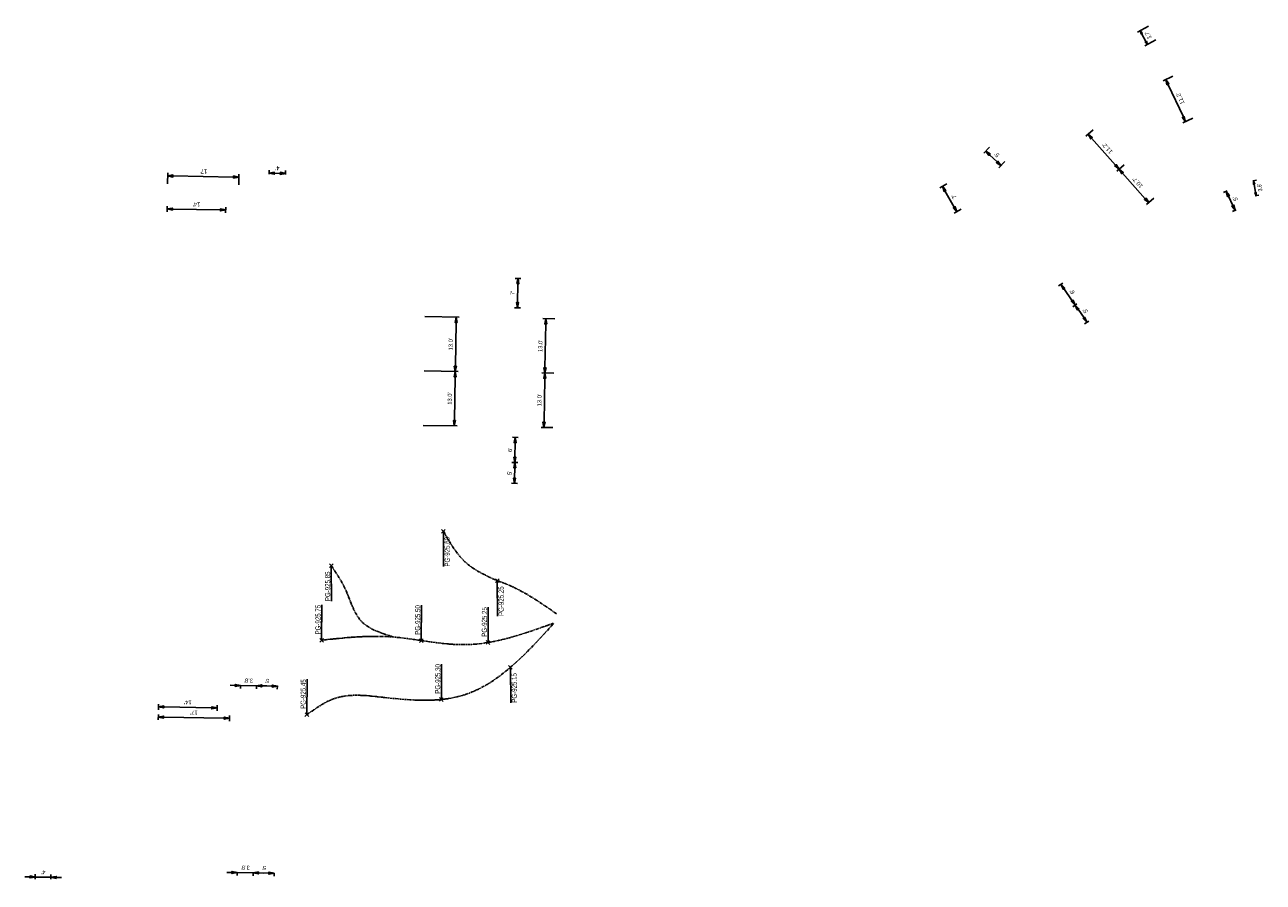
# Model space of a CAD drawing. Header units: feet. Extents: x 1495551 to 1495899, y 337050 to 337466.
# Tile 3 of 3: x 1495603 to 1495899, y 337261 to 337466. Entities that reach past the tile are written whole.
import ezdxf

# ---------------------------------------------------------------- set-up
doc = ezdxf.new("R2010")
doc.units = ezdxf.units.FT
doc.header["$MEASUREMENT"] = 0
doc.linetypes.add('stream', pattern=[1.4, 0.7, -0.1, 0.1, -0.1, 0.1, -0.1, 0.1, -0.1])
doc.layers.add('DR_P_Ditch', color=133, linetype='stream')
doc.layers.add('PV_P_Text', color=8, linetype='Continuous')
doc.styles.add('Slanted-Normal', font='font31.shx', dxfattribs={"height": 0.1})
doc.styles.get("Standard").update_dxf_attribs({"font": 'font31.shx'})
doc.dimstyles.new('Dec-0  Slanted', dxfattribs={"dimtxt": 0.1, "dimasz": 0.14, "dimexe": 0.07, "dimexo": 0.07, "dimgap": 0.07, "dimtad": 1, "dimdec": 0, "dimzin": 3, "dimdsep": 46, "dimtxsty": 'Slanted-Normal', "dimblk": 'Dim1', "dimcen": 0, "dimclrd": 256, "dimclre": 256, "dimclrt": 7, "dimaunit": 1, "dimadec": 5, "dimazin": 3, "dimtfac": 1, "dimtdec": 0, "dimtmove": 1, "dimatfit": 0, "dimldrblk": 'Dim1', "dimfxl": 1, "dimtolj": 1, "dimtzin": 0, "dimlwd": -1, "dimlwe": -1, "dimarcsym": 0})

# ---------------------------------------------------------------- blocks, each defined once
blk = doc.blocks.new('Dim1')
h = blk.add_hatch(color=4)
h.dxf.hatch_style = 1
h.paths.add_polyline_path([(0, 0), (-1, -0.2), (-1, 0.2)])
at = {"color": 4}
blk.add_lwpolyline([(0, 0), (-1, -0.2), (-1, 0.2), (0, 0)], dxfattribs=at)
blk = doc.blocks.new('*D1135')
at = {"layer": 'Defpoints', "color": 0, "transparency": 16777216}
for p in [(1495605.08, 337260.65), (1495605.1, 337261.83), (1495608.84, 337260.59)]:
    blk.add_point(p, dxfattribs=at)
at = {"layer": 'PV_P_Text', "linetype": 'Continuous', "transparency": 16777216}
for p, q in [((1495605.09, 337261.35), (1495605.11, 337262.53)), ((1495608.85, 337261.29), (1495608.87, 337262.46)), ((1495603.85, 337261.85), (1495602.6, 337261.87)), ((1495608.86, 337261.76), (1495605.1, 337261.83)), ((1495610.11, 337261.74), (1495611.36, 337261.72))]:
    blk.add_line(p, q, dxfattribs=at)
at = {"layer": 'PV_P_Text', "transparency": 16777216, "xscale": 1.25, "yscale": 1.25, "zscale": 1.25}
for p, rotation in [((1495605.1, 337261.83), 359.0089453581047), ((1495608.86, 337261.76), 179.0089453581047)]:
    blk.add_blockref('Dim1', p, dxfattribs=dict(at, rotation=rotation))
at = {"layer": 'PV_P_Text', "color": 1, "transparency": 16777216, "insert": (1495607, 337262.99), "char_height": 1, "attachment_point": 5, "rotation": 179.0089, "style": 'Slanted-Normal'}
blk.add_mtext("\\A1;4'", dxfattribs=at)
blk = doc.blocks.new('*D1147')
at = {"layer": 'Defpoints', "color": 0, "transparency": 16777216}
for p in [(1495657.24, 337263.58), (1495662.22, 337262.74), (1495662.24, 337263.49)]:
    blk.add_point(p, dxfattribs=at)
at = {"layer": 'PV_P_Text', "linetype": 'Continuous', "transparency": 16777216}
for p, q in [((1495657.22, 337262.88), (1495657.21, 337262.13)), ((1495658.47, 337262.81), (1495660.97, 337262.76)), ((1495662.22, 337262.79), (1495662.21, 337262.04))]:
    blk.add_line(p, q, dxfattribs=at)
at = {"layer": 'PV_P_Text', "transparency": 16777216, "xscale": 1.25, "yscale": 1.25, "zscale": 1.25}
for p, rotation in [((1495657.22, 337262.83), 179.0089453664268), ((1495662.22, 337262.74), 359.0089453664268)]:
    blk.add_blockref('Dim1', p, dxfattribs=dict(at, rotation=rotation))
at = {"layer": 'PV_P_Text', "color": 1, "transparency": 16777216, "insert": (1495659.74, 337263.99), "char_height": 1, "attachment_point": 5, "rotation": 179.0089, "style": 'Slanted-Normal'}
blk.add_mtext("\\A1;5'", dxfattribs=at)
blk = doc.blocks.new('*D1148')
at = {"layer": 'Defpoints', "color": 0, "transparency": 16777216}
for p in [(1495653.39, 337263.64, 925.43), (1495657.22, 337262.83), (1495657.24, 337263.58)]:
    blk.add_point(p, dxfattribs=at)
at = {"layer": 'PV_P_Text', "linetype": 'Continuous', "transparency": 16777216}
for p, q in [((1495652.13, 337262.92), (1495650.88, 337262.94)), ((1495653.38, 337262.94), (1495653.36, 337262.2)), ((1495653.38, 337262.9), (1495657.22, 337262.83)), ((1495657.22, 337262.88), (1495657.21, 337262.13)), ((1495658.47, 337262.81), (1495659.72, 337262.79))]:
    blk.add_line(p, q, dxfattribs=at)
at = {"layer": 'PV_P_Text', "transparency": 16777216, "xscale": 1.25, "yscale": 1.25, "zscale": 1.25}
for p, rotation in [((1495653.38, 337262.9), 359.0120849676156), ((1495657.22, 337262.83), 179.0120849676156)]:
    blk.add_blockref('Dim1', p, dxfattribs=dict(at, rotation=rotation))
at = {"layer": 'PV_P_Text', "color": 1, "transparency": 16777216, "insert": (1495655.32, 337264.06), "char_height": 1, "attachment_point": 5, "rotation": 179.0121, "style": 'Slanted-Normal'}
blk.add_mtext("\\A1;3.8'", dxfattribs=at)
blk = doc.blocks.new('*D1149')
at = {"layer": 'Defpoints', "color": 0, "transparency": 16777216}
for p in [(1495634.56, 337301.42), (1495651.56, 337301.13), (1495651.53, 337299.79)]:
    blk.add_point(p, dxfattribs=at)
at = {"layer": 'PV_P_Text', "linetype": 'Continuous', "transparency": 16777216}
for p, q in [((1495634.55, 337300.72), (1495634.52, 337299.39)), ((1495635.78, 337300.06), (1495650.28, 337299.81)), ((1495651.54, 337300.43), (1495651.52, 337299.09))]:
    blk.add_line(p, q, dxfattribs=at)
at = {"layer": 'PV_P_Text', "transparency": 16777216, "xscale": 1.25, "yscale": 1.25, "zscale": 1.25}
for p, rotation in [((1495634.53, 337300.09), 179.008945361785), ((1495651.53, 337299.79), 359.008945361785)]:
    blk.add_blockref('Dim1', p, dxfattribs=dict(at, rotation=rotation))
at = {"layer": 'PV_P_Text', "color": 1, "transparency": 16777216, "insert": (1495643.05, 337301.14), "char_height": 1, "attachment_point": 5, "rotation": 179.0089, "style": 'Slanted-Normal'}
blk.add_mtext("\\A1;17'", dxfattribs=at)
blk = doc.blocks.new('*D1150')
at = {"layer": 'Defpoints', "color": 0, "transparency": 16777216}
for p in [(1495634.6, 337303.85), (1495648.57, 337302.27), (1495648.6, 337303.61)]:
    blk.add_point(p, dxfattribs=at)
at = {"layer": 'PV_P_Text', "linetype": 'Continuous', "transparency": 16777216}
for p, q in [((1495634.59, 337303.15), (1495634.56, 337301.82)), ((1495635.83, 337302.49), (1495647.32, 337302.3)), ((1495648.59, 337302.91), (1495648.56, 337301.57))]:
    blk.add_line(p, q, dxfattribs=at)
at = {"layer": 'PV_P_Text', "transparency": 16777216, "xscale": 1.25, "yscale": 1.25, "zscale": 1.25}
for p, rotation in [((1495634.58, 337302.52), 179.0089453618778), ((1495648.57, 337302.27), 359.0089453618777)]:
    blk.add_blockref('Dim1', p, dxfattribs=dict(at, rotation=rotation))
at = {"layer": 'PV_P_Text', "color": 1, "transparency": 16777216, "insert": (1495641.6, 337303.6), "char_height": 1, "attachment_point": 5, "rotation": 179.0089, "style": 'Slanted-Normal'}
blk.add_mtext("\\A1;14'", dxfattribs=at)
blk = doc.blocks.new('*D1151')
at = {"layer": 'Defpoints', "color": 0, "transparency": 16777216}
for p in [(1495658.01, 337308.31), (1495663, 337307.47), (1495663.01, 337308.22)]:
    blk.add_point(p, dxfattribs=at)
at = {"layer": 'PV_P_Text', "linetype": 'Continuous', "transparency": 16777216}
for p, q in [((1495658, 337307.61), (1495657.99, 337306.86)), ((1495659.25, 337307.54), (1495661.75, 337307.49)), ((1495663, 337307.52), (1495662.98, 337306.77))]:
    blk.add_line(p, q, dxfattribs=at)
at = {"layer": 'PV_P_Text', "transparency": 16777216, "xscale": 1.25, "yscale": 1.25, "zscale": 1.25}
for p, rotation in [((1495658, 337307.56), 179.0089453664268), ((1495663, 337307.47), 359.0089453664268)]:
    blk.add_blockref('Dim1', p, dxfattribs=dict(at, rotation=rotation))
at = {"layer": 'PV_P_Text', "color": 1, "transparency": 16777216, "insert": (1495660.52, 337308.72), "char_height": 1, "attachment_point": 5, "rotation": 179.0089, "style": 'Slanted-Normal'}
blk.add_mtext("\\A1;5'", dxfattribs=at)
blk = doc.blocks.new('*D1152')
at = {"layer": 'Defpoints', "color": 0, "transparency": 16777216}
for p in [(1495654.18, 337308.37), (1495658, 337307.56), (1495658.01, 337308.31)]:
    blk.add_point(p, dxfattribs=at)
at = {"layer": 'PV_P_Text', "linetype": 'Continuous', "transparency": 16777216}
for p, q in [((1495652.92, 337307.65), (1495651.67, 337307.67)), ((1495654.17, 337307.67), (1495654.16, 337306.92)), ((1495654.17, 337307.62), (1495658, 337307.56)), ((1495658, 337307.61), (1495657.99, 337306.86)), ((1495659.25, 337307.54), (1495660.5, 337307.52))]:
    blk.add_line(p, q, dxfattribs=at)
at = {"layer": 'PV_P_Text', "transparency": 16777216, "xscale": 1.25, "yscale": 1.25, "zscale": 1.25}
for p, rotation in [((1495654.17, 337307.62), 359.0121000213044), ((1495658, 337307.56), 179.0121000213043)]:
    blk.add_blockref('Dim1', p, dxfattribs=dict(at, rotation=rotation))
at = {"layer": 'PV_P_Text', "color": 1, "transparency": 16777216, "insert": (1495656.09, 337308.79), "char_height": 1, "attachment_point": 5, "rotation": 179.0121, "style": 'Slanted-Normal'}
blk.add_mtext("\\A1;3.8'", dxfattribs=at)
blk = doc.blocks.new('*D1153')
at = {"layer": 'Defpoints', "color": 0, "transparency": 16777216}
for p in [(1495653.77, 337429.18), (1495636.73, 337426.9), (1495653.73, 337426.61)]:
    blk.add_point(p, dxfattribs=at)
at = {"layer": 'PV_P_Text', "linetype": 'Continuous', "transparency": 16777216}
for p, q in [((1495636.74, 337427.6), (1495636.78, 337430.17)), ((1495638.02, 337429.45), (1495652.52, 337429.2)), ((1495653.74, 337427.31), (1495653.78, 337429.88))]:
    blk.add_line(p, q, dxfattribs=at)
at = {"layer": 'PV_P_Text', "transparency": 16777216, "xscale": 1.25, "yscale": 1.25, "zscale": 1.25}
for p, rotation in [((1495636.77, 337429.47), 179.008945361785), ((1495653.77, 337429.18), 359.008945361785)]:
    blk.add_blockref('Dim1', p, dxfattribs=dict(at, rotation=rotation))
at = {"layer": 'PV_P_Text', "color": 1, "transparency": 16777216, "insert": (1495645.29, 337430.53), "char_height": 1, "attachment_point": 5, "rotation": 179.0089, "style": 'Slanted-Normal'}
blk.add_mtext("\\A1;17'", dxfattribs=at)
blk = doc.blocks.new('*D1154')
at = {"layer": 'Defpoints', "color": 0, "transparency": 16777216}
for p in [(1495636.66, 337422.9), (1495650.66, 337422.66), (1495650.63, 337421.32)]:
    blk.add_point(p, dxfattribs=at)
at = {"layer": 'PV_P_Text', "linetype": 'Continuous', "transparency": 16777216}
for p, q in [((1495636.65, 337422.2), (1495636.62, 337420.86)), ((1495637.89, 337421.54), (1495649.38, 337421.34)), ((1495650.64, 337421.96), (1495650.62, 337420.62))]:
    blk.add_line(p, q, dxfattribs=at)
at = {"layer": 'PV_P_Text', "transparency": 16777216, "xscale": 1.25, "yscale": 1.25, "zscale": 1.25}
for p, rotation in [((1495636.64, 337421.56), 179.0089453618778), ((1495650.63, 337421.32), 359.0089453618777)]:
    blk.add_blockref('Dim1', p, dxfattribs=dict(at, rotation=rotation))
at = {"layer": 'PV_P_Text', "color": 1, "transparency": 16777216, "insert": (1495643.66, 337422.64), "char_height": 1, "attachment_point": 5, "rotation": 179.0089, "style": 'Slanted-Normal'}
blk.add_mtext("\\A1;14'", dxfattribs=at)
blk = doc.blocks.new('*D1155')
at = {"layer": 'Defpoints', "color": 0, "transparency": 16777216}
for p in [(1495660.99, 337429.19), (1495664.93, 337429.13), (1495664.95, 337430.06)]:
    blk.add_point(p, dxfattribs=at)
at = {"layer": 'PV_P_Text', "linetype": 'Continuous', "transparency": 16777216}
for p, q in [((1495661, 337429.89), (1495661.01, 337430.83)), ((1495662.25, 337430.11), (1495663.7, 337430.08)), ((1495664.95, 337429.83), (1495664.96, 337430.76))]:
    blk.add_line(p, q, dxfattribs=at)
at = {"layer": 'PV_P_Text', "transparency": 16777216, "xscale": 1.25, "yscale": 1.25, "zscale": 1.25}
for p, rotation in [((1495661, 337430.13), 179.0089453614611), ((1495664.95, 337430.06), 359.0089453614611)]:
    blk.add_blockref('Dim1', p, dxfattribs=dict(at, rotation=rotation))
at = {"layer": 'PV_P_Text', "color": 1, "transparency": 16777216, "insert": (1495663, 337431.3), "char_height": 1, "attachment_point": 5, "rotation": 179.0089, "style": 'Slanted-Normal'}
blk.add_mtext("\\A1;4'", dxfattribs=at)
blk = doc.blocks.new('*D1156')
at = {"layer": 'Defpoints', "color": 0, "transparency": 16777216}
for p in [(1495718.37, 337360.98), (1495718.28, 337355.98), (1495719.67, 337355.95)]:
    blk.add_point(p, dxfattribs=at)
at = {"layer": 'PV_P_Text', "linetype": 'Continuous', "transparency": 16777216}
for p, q in [((1495719.07, 337360.97), (1495720.46, 337360.94)), ((1495719.73, 337359.7), (1495719.69, 337357.2)), ((1495718.98, 337355.97), (1495720.37, 337355.94))]:
    blk.add_line(p, q, dxfattribs=at)
at = {"layer": 'PV_P_Text', "transparency": 16777216, "xscale": 1.25, "yscale": 1.25, "zscale": 1.25}
for p, rotation in [((1495719.76, 337360.95), 89.0089453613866), ((1495719.67, 337355.95), 269.0089453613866)]:
    blk.add_blockref('Dim1', p, dxfattribs=dict(at, rotation=rotation))
at = {"layer": 'PV_P_Text', "color": 1, "transparency": 16777216, "insert": (1495718.51, 337358.48), "char_height": 1, "attachment_point": 5, "rotation": 89.0089, "style": 'Slanted-Normal'}
blk.add_mtext("\\A1;5'", dxfattribs=at)
blk = doc.blocks.new('*D1157')
at = {"layer": 'Defpoints', "color": 0, "transparency": 16777216}
for p in [(1495718.47, 337366.98), (1495718.37, 337360.98), (1495719.76, 337360.95)]:
    blk.add_point(p, dxfattribs=at)
at = {"layer": 'PV_P_Text', "linetype": 'Continuous', "transparency": 16777216}
for p, q in [((1495719.17, 337366.97), (1495720.56, 337366.94)), ((1495719.84, 337365.7), (1495719.78, 337362.2)), ((1495719.07, 337360.97), (1495720.46, 337360.94))]:
    blk.add_line(p, q, dxfattribs=at)
at = {"layer": 'PV_P_Text', "transparency": 16777216, "xscale": 1.25, "yscale": 1.25, "zscale": 1.25}
for p, rotation in [((1495719.86, 337366.95), 89.00894536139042), ((1495719.76, 337360.95), 269.0089453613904)]:
    blk.add_blockref('Dim1', p, dxfattribs=dict(at, rotation=rotation))
at = {"layer": 'PV_P_Text', "color": 1, "transparency": 16777216, "insert": (1495718.61, 337363.97), "char_height": 1, "attachment_point": 5, "rotation": 89.0089, "style": 'Slanted-Normal'}
blk.add_mtext("\\A1;6'", dxfattribs=at)
blk = doc.blocks.new('*D1158')
at = {"layer": 'Defpoints', "color": 0, "transparency": 16777216}
for p in [(1495719.13, 337404.97), (1495719.01, 337397.97), (1495720.4, 337397.95)]:
    blk.add_point(p, dxfattribs=at)
at = {"layer": 'PV_P_Text', "linetype": 'Continuous', "transparency": 16777216}
for p, q in [((1495719.83, 337404.96), (1495721.22, 337404.94)), ((1495720.49, 337403.7), (1495720.42, 337399.2)), ((1495719.71, 337397.96), (1495721.1, 337397.94))]:
    blk.add_line(p, q, dxfattribs=at)
at = {"layer": 'PV_P_Text', "transparency": 16777216, "xscale": 1.25, "yscale": 1.25, "zscale": 1.25}
for p, rotation in [((1495720.52, 337404.95), 89.00894536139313), ((1495720.4, 337397.95), 269.0089453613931)]:
    blk.add_blockref('Dim1', p, dxfattribs=dict(at, rotation=rotation))
at = {"layer": 'PV_P_Text', "color": 1, "transparency": 16777216, "insert": (1495719.26, 337401.47), "char_height": 1, "attachment_point": 5, "rotation": 89.0089, "style": 'Slanted-Normal'}
blk.add_mtext("\\A1;7'", dxfattribs=at)
blk = doc.blocks.new('*D1169')
at = {"layer": 'Defpoints', "color": 0, "transparency": 16777216}
for p in [(1495697.35, 337382.85), (1495697.12, 337369.85), (1495705.29, 337369.71)]:
    blk.add_point(p, dxfattribs=at)
at = {"layer": 'PV_P_Text', "linetype": 'Continuous', "transparency": 16777216}
for p, q in [((1495698.05, 337382.83), (1495706.22, 337382.69)), ((1495705.5, 337381.45), (1495705.32, 337370.96)), ((1495697.82, 337369.83), (1495705.99, 337369.69))]:
    blk.add_line(p, q, dxfattribs=at)
at = {"layer": 'PV_P_Text', "transparency": 16777216, "xscale": 1.25, "yscale": 1.25, "zscale": 1.25}
for p, rotation in [((1495705.52, 337382.7), 89.00894536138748), ((1495705.29, 337369.71), 269.0089453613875)]:
    blk.add_blockref('Dim1', p, dxfattribs=dict(at, rotation=rotation))
at = {"layer": 'PV_P_Text', "color": 1, "transparency": 16777216, "insert": (1495704.21, 337376.23), "char_height": 1, "attachment_point": 5, "rotation": 89.0089, "style": 'Slanted-Normal'}
blk.add_mtext("\\A1;13.0'", dxfattribs=at)
blk = doc.blocks.new('*D1170')
at = {"layer": 'Defpoints', "color": 0, "transparency": 16777216}
for p in [(1495697.57, 337395.84), (1495697.35, 337382.85), (1495705.52, 337382.7)]:
    blk.add_point(p, dxfattribs=at)
at = {"layer": 'PV_P_Text', "linetype": 'Continuous', "transparency": 16777216}
for p, q in [((1495698.27, 337395.83), (1495706.44, 337395.69)), ((1495705.72, 337394.45), (1495705.54, 337383.95)), ((1495698.05, 337382.83), (1495706.22, 337382.69))]:
    blk.add_line(p, q, dxfattribs=at)
at = {"layer": 'PV_P_Text', "transparency": 16777216, "xscale": 1.25, "yscale": 1.25, "zscale": 1.25}
for p, rotation in [((1495705.74, 337395.7), 89.00894536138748), ((1495705.52, 337382.7), 269.0089453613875)]:
    blk.add_blockref('Dim1', p, dxfattribs=dict(at, rotation=rotation))
at = {"layer": 'PV_P_Text', "color": 1, "transparency": 16777216, "insert": (1495704.43, 337389.22), "char_height": 1, "attachment_point": 5, "rotation": 89.0089, "style": 'Slanted-Normal'}
blk.add_mtext("\\A1;13.0'", dxfattribs=at)
blk = doc.blocks.new('*D1171')
at = {"layer": 'Defpoints', "color": 0, "transparency": 16777216}
for p in [(1495858.52, 337440.96), (1495865.92, 337432.61), (1495864.2, 337431.08)]:
    blk.add_point(p, dxfattribs=at)
at = {"layer": 'PV_P_Text', "linetype": 'Continuous', "transparency": 16777216}
for p, q in [((1495857.99, 337440.5), (1495856.27, 337438.97)), ((1495857.62, 337438.5), (1495863.37, 337432.02)), ((1495865.4, 337432.15), (1495863.67, 337430.62))]:
    blk.add_line(p, q, dxfattribs=at)
at = {"layer": 'PV_P_Text', "transparency": 16777216, "xscale": 1.25, "yscale": 1.25, "zscale": 1.25}
for p, rotation in [((1495856.79, 337439.43), 131.5642721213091), ((1495864.2, 337431.08), 311.5642721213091)]:
    blk.add_blockref('Dim1', p, dxfattribs=dict(at, rotation=rotation))
at = {"layer": 'PV_P_Text', "color": 1, "transparency": 16777216, "insert": (1495861.39, 337436.05), "char_height": 1, "attachment_point": 5, "rotation": 131.5643, "style": 'Slanted-Normal'}
blk.add_mtext("\\A1;11.2'", dxfattribs=at)
blk = doc.blocks.new('*D1172')
at = {"layer": 'Defpoints', "color": 0, "transparency": 16777216}
for p in [(1495865.92, 337432.61), (1495871.3, 337423.07), (1495873.03, 337424.6)]:
    blk.add_point(p, dxfattribs=at)
at = {"layer": 'PV_P_Text', "linetype": 'Continuous', "transparency": 16777216}
for p, q in [((1495865.4, 337432.15), (1495863.67, 337430.62)), ((1495865.03, 337430.15), (1495870.47, 337424.01)), ((1495872.5, 337424.14), (1495870.78, 337422.61))]:
    blk.add_line(p, q, dxfattribs=at)
at = {"layer": 'PV_P_Text', "transparency": 16777216, "xscale": 1.25, "yscale": 1.25, "zscale": 1.25}
for p, rotation in [((1495864.2, 337431.08), 131.5642718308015), ((1495871.3, 337423.07), 311.5642718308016)]:
    blk.add_blockref('Dim1', p, dxfattribs=dict(at, rotation=rotation))
at = {"layer": 'PV_P_Text', "color": 1, "transparency": 16777216, "insert": (1495868.65, 337427.87), "char_height": 1, "attachment_point": 5, "rotation": 131.5643, "style": 'Slanted-Normal'}
blk.add_mtext("\\A1;10.7'", dxfattribs=at)
blk = doc.blocks.new('*D1173')
at = {"layer": 'Defpoints', "color": 0, "transparency": 16777216}
for p in [(1495851.32, 337404.23), (1495853.71, 337398.6), (1495854.71, 337399.28)]:
    blk.add_point(p, dxfattribs=at)
at = {"layer": 'PV_P_Text', "linetype": 'Continuous', "transparency": 16777216}
for p, q in [((1495850.74, 337403.84), (1495849.75, 337403.16)), ((1495851.03, 337402.52), (1495853.01, 337399.63)), ((1495854.13, 337398.88), (1495853.14, 337398.2))]:
    blk.add_line(p, q, dxfattribs=at)
at = {"layer": 'PV_P_Text', "transparency": 16777216, "xscale": 1.25, "yscale": 1.25, "zscale": 1.25}
for p, rotation in [((1495850.33, 337403.55), 124.3825090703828), ((1495853.71, 337398.6), 304.3825090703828)]:
    blk.add_blockref('Dim1', p, dxfattribs=dict(at, rotation=rotation))
at = {"layer": 'PV_P_Text', "color": 1, "transparency": 16777216, "insert": (1495853.01, 337401.75), "char_height": 1, "attachment_point": 5, "rotation": 124.3825, "style": 'Slanted-Normal'}
blk.add_mtext("\\A1;6'", dxfattribs=at)
blk = doc.blocks.new('*D1174')
at = {"layer": 'Defpoints', "color": 0, "transparency": 16777216}
for p in [(1495877.73, 337453.63), (1495882.48, 337443.54), (1495880.11, 337442.42)]:
    blk.add_point(p, dxfattribs=at)
at = {"layer": 'PV_P_Text', "linetype": 'Continuous', "transparency": 16777216}
for p, q in [((1495877.1, 337453.34), (1495874.73, 337452.22)), ((1495875.9, 337451.39), (1495879.58, 337443.56)), ((1495881.84, 337443.24), (1495879.48, 337442.13))]:
    blk.add_line(p, q, dxfattribs=at)
at = {"layer": 'PV_P_Text', "transparency": 16777216, "xscale": 1.25, "yscale": 1.25, "zscale": 1.25}
for p, rotation in [((1495875.36, 337452.52), 115.187878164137), ((1495880.11, 337442.42), 295.187878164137)]:
    blk.add_blockref('Dim1', p, dxfattribs=dict(at, rotation=rotation))
at = {"layer": 'PV_P_Text', "color": 1, "transparency": 16777216, "insert": (1495878.83, 337447.98), "char_height": 1, "attachment_point": 5, "rotation": 115.1879, "style": 'Slanted-Normal'}
blk.add_mtext("\\A1;11.2'", dxfattribs=at)
blk = doc.blocks.new('*D1176')
at = {"layer": 'Defpoints', "color": 0, "transparency": 16777216}
for p in [(1495833.75, 337436.85), (1495835.98, 337431.94), (1495837.37, 337433.41)]:
    blk.add_point(p, dxfattribs=at)
at = {"layer": 'PV_P_Text', "linetype": 'Continuous', "transparency": 16777216}
for p, q in [((1495833.27, 337436.35), (1495831.87, 337434.88)), ((1495833.26, 337434.53), (1495835.07, 337432.8)), ((1495836.89, 337432.9), (1495835.49, 337431.43))]:
    blk.add_line(p, q, dxfattribs=at)
at = {"layer": 'PV_P_Text', "transparency": 16777216, "xscale": 1.25, "yscale": 1.25, "zscale": 1.25}
for p, rotation in [((1495832.35, 337435.39), 136.4586265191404), ((1495835.98, 337431.94), 316.4586265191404)]:
    blk.add_blockref('Dim1', p, dxfattribs=dict(at, rotation=rotation))
at = {"layer": 'PV_P_Text', "color": 1, "transparency": 16777216, "insert": (1495834.99, 337434.53), "char_height": 1, "attachment_point": 5, "rotation": 136.4586, "style": 'Slanted-Normal'}
blk.add_mtext("\\A1;5'", dxfattribs=at)
blk = doc.blocks.new('*D1177')
at = {"layer": 'Defpoints', "color": 0, "transparency": 16777216}
for p in [(1495854.71, 337399.28), (1495856.54, 337394.47), (1495857.53, 337395.15)]:
    blk.add_point(p, dxfattribs=at)
at = {"layer": 'PV_P_Text', "linetype": 'Continuous', "transparency": 16777216}
for p, q in [((1495854.13, 337398.88), (1495853.14, 337398.2)), ((1495854.42, 337397.57), (1495855.83, 337395.5)), ((1495856.95, 337394.76), (1495855.96, 337394.08))]:
    blk.add_line(p, q, dxfattribs=at)
at = {"layer": 'PV_P_Text', "transparency": 16777216, "xscale": 1.25, "yscale": 1.25, "zscale": 1.25}
for p, rotation in [((1495853.71, 337398.6), 124.382548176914), ((1495856.54, 337394.47), 304.382548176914)]:
    blk.add_blockref('Dim1', p, dxfattribs=dict(at, rotation=rotation))
at = {"layer": 'PV_P_Text', "color": 1, "transparency": 16777216, "insert": (1495856.12, 337397.21), "char_height": 1, "attachment_point": 5, "rotation": 124.3825, "style": 'Slanted-Normal'}
blk.add_mtext("\\A1;5'", dxfattribs=at)
blk = doc.blocks.new('*D1178')
at = {"layer": 'Defpoints', "color": 0, "transparency": 16777216}
for p in [(1495890.69, 337426.17), (1495891.96, 337421.24), (1495892.82, 337421.65)]:
    blk.add_point(p, dxfattribs=at)
at = {"layer": 'PV_P_Text', "linetype": 'Continuous', "transparency": 16777216}
for p, q in [((1495890.06, 337425.87), (1495889.19, 337425.47)), ((1495890.36, 337424.63), (1495891.43, 337422.37)), ((1495892.19, 337421.35), (1495891.33, 337420.94))]:
    blk.add_line(p, q, dxfattribs=at)
at = {"layer": 'PV_P_Text', "transparency": 16777216, "xscale": 1.25, "yscale": 1.25, "zscale": 1.25}
for p, rotation in [((1495889.83, 337425.77), 115.2620447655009), ((1495891.96, 337421.24), 295.2620447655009)]:
    blk.add_blockref('Dim1', p, dxfattribs=dict(at, rotation=rotation))
at = {"layer": 'PV_P_Text', "color": 1, "transparency": 16777216, "insert": (1495891.98, 337424.02), "char_height": 1, "attachment_point": 5, "rotation": 115.262, "style": 'Slanted-Normal'}
blk.add_mtext("\\A1;5'", dxfattribs=at)
blk = doc.blocks.new('*D1179')
at = {"layer": 'Defpoints', "color": 0, "transparency": 16777216}
for p in [(1495895.5, 337428.15), (1495896.09, 337424.57), (1495896.96, 337424.71)]:
    blk.add_point(p, dxfattribs=at)
at = {"layer": 'PV_P_Text', "linetype": 'Continuous', "transparency": 16777216}
for p, q in [((1495896.19, 337428.26), (1495897.05, 337428.41)), ((1495896.5, 337427.5), (1495896.83, 337425.5)), ((1495896.78, 337424.68), (1495897.65, 337424.83))]:
    blk.add_line(p, q, dxfattribs=at)
at = {"layer": 'PV_P_Text', "transparency": 16777216, "xscale": 0.8, "yscale": 0.8, "zscale": 0.8}
for p, rotation in [((1495896.36, 337428.29), 99.41079081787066), ((1495896.96, 337424.71), 279.4107908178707)]:
    blk.add_blockref('Dim1', p, dxfattribs=dict(at, rotation=rotation))
at = {"layer": 'PV_P_Text', "color": 1, "transparency": 16777216, "insert": (1495897.84, 337426.7), "char_height": 1, "attachment_point": 5, "rotation": 99.4108, "style": 'Slanted-Normal'}
blk.add_mtext("\\A1;{\\W0.7;3.6'}", dxfattribs=at)
blk = doc.blocks.new('*D1180')
at = {"layer": 'Defpoints', "color": 0, "transparency": 16777216}
for p in [(1495871.88, 337465.6), (1495870.99, 337460.9), (1495873.64, 337462.31)]:
    blk.add_point(p, dxfattribs=at)
at = {"layer": 'PV_P_Text', "linetype": 'Continuous', "transparency": 16777216}
for p, q in [((1495871.26, 337465.28), (1495868.62, 337463.87)), ((1495869.61, 337463.49), (1495870.61, 337461.6)), ((1495873.02, 337461.98), (1495870.37, 337460.57))]:
    blk.add_line(p, q, dxfattribs=at)
at = {"layer": 'PV_P_Text', "transparency": 16777216, "xscale": 0.8, "yscale": 0.8, "zscale": 0.8}
for p, rotation in [((1495869.23, 337464.2), 118.0290214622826), ((1495870.99, 337460.9), 298.0290214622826)]:
    blk.add_blockref('Dim1', p, dxfattribs=dict(at, rotation=rotation))
at = {"layer": 'PV_P_Text', "color": 1, "transparency": 16777216, "insert": (1495871.17, 337463.11), "char_height": 1, "attachment_point": 5, "rotation": 118.029, "style": 'Slanted-Normal'}
blk.add_mtext("\\A1;{\\W0.7;3.7'}", dxfattribs=at)
blk = doc.blocks.new('*D1200')
at = {"layer": 'Defpoints', "color": 0, "transparency": 16777216}
for p in [(1495729.77, 337382.28), (1495726.72, 337369.34), (1495729.55, 337369.29)]:
    blk.add_point(p, dxfattribs=at)
at = {"layer": 'PV_P_Text', "linetype": 'Continuous', "transparency": 16777216}
for p, q in [((1495729.07, 337382.3), (1495726.24, 337382.35)), ((1495726.92, 337381.08), (1495726.74, 337370.58)), ((1495728.85, 337369.3), (1495726.02, 337369.35))]:
    blk.add_line(p, q, dxfattribs=at)
at = {"layer": 'PV_P_Text', "transparency": 16777216, "xscale": 1.25, "yscale": 1.25, "zscale": 1.25}
for p, rotation in [((1495726.94, 337382.33), 89.00894536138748), ((1495726.72, 337369.34), 269.0089453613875)]:
    blk.add_blockref('Dim1', p, dxfattribs=dict(at, rotation=rotation))
at = {"layer": 'PV_P_Text', "color": 1, "transparency": 16777216, "insert": (1495725.63, 337375.85), "char_height": 1, "attachment_point": 5, "rotation": 89.0089, "style": 'Slanted-Normal'}
blk.add_mtext("\\A1;13.0'", dxfattribs=at)
blk = doc.blocks.new('*D1201')
at = {"layer": 'Defpoints', "color": 0, "transparency": 16777216}
for p in [(1495730, 337395.28), (1495726.94, 337382.33), (1495729.77, 337382.28)]:
    blk.add_point(p, dxfattribs=at)
at = {"layer": 'PV_P_Text', "linetype": 'Continuous', "transparency": 16777216}
for p, q in [((1495729.3, 337395.29), (1495726.47, 337395.34)), ((1495727.15, 337394.08), (1495726.97, 337383.58)), ((1495729.07, 337382.3), (1495726.24, 337382.35))]:
    blk.add_line(p, q, dxfattribs=at)
at = {"layer": 'PV_P_Text', "transparency": 16777216, "xscale": 1.25, "yscale": 1.25, "zscale": 1.25}
for p, rotation in [((1495727.17, 337395.33), 89.00894536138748), ((1495726.94, 337382.33), 269.0089453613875)]:
    blk.add_blockref('Dim1', p, dxfattribs=dict(at, rotation=rotation))
at = {"layer": 'PV_P_Text', "color": 1, "transparency": 16777216, "insert": (1495725.86, 337388.85), "char_height": 1, "attachment_point": 5, "rotation": 89.0089, "style": 'Slanted-Normal'}
blk.add_mtext("\\A1;13.0'", dxfattribs=at)
blk = doc.blocks.new('*D1202')
at = {"layer": 'Defpoints', "color": 0, "transparency": 16777216}
for p in [(1495823.66, 337427.93), (1495825.43, 337420.89), (1495827.11, 337421.84)]:
    blk.add_point(p, dxfattribs=at)
at = {"layer": 'PV_P_Text', "linetype": 'Continuous', "transparency": 16777216}
for p, q in [((1495823.05, 337427.59), (1495821.36, 337426.63)), ((1495822.59, 337425.89), (1495824.81, 337421.97)), ((1495826.5, 337421.5), (1495824.82, 337420.54))]:
    blk.add_line(p, q, dxfattribs=at)
at = {"layer": 'PV_P_Text', "transparency": 16777216, "xscale": 1.25, "yscale": 1.25, "zscale": 1.25}
for p, rotation in [((1495821.97, 337426.98), 119.5684878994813), ((1495825.43, 337420.89), 299.5684878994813)]:
    blk.add_blockref('Dim1', p, dxfattribs=dict(at, rotation=rotation))
at = {"layer": 'PV_P_Text', "color": 1, "transparency": 16777216, "insert": (1495824.74, 337424.52), "char_height": 1, "attachment_point": 5, "rotation": 119.5685, "style": 'Slanted-Normal'}
blk.add_mtext("\\A1;7'", dxfattribs=at)

msp = doc.modelspace()

# ---------------------------------------------------------------- linework, layer by layer
at = {"layer": 'DR_P_Ditch'}
msp.add_open_spline([(1495702.68, 337344.5), (1495704.31, 337341.68), (1495707.34, 337336.42), (1495712.84, 337333.91), (1495715.39, 337332.75), (1495716.97, 337332.21), (1495722, 337330.16), (1495726.54, 337326.98), (1495729.69, 337324.78)], degree=3, knots=[0, 0, 0, 0, 9.498661, 17.697768, 17.697768, 17.697768, 22.745402, 34.170092, 34.170092, 34.170092, 34.170092], dxfattribs=at)
for points in [[(1495675.87, 337336.26), (1495679.16, 337330.85), (1495682.99, 337323.08), (1495690.85, 337319.2)], [(1495670.04, 337300.65), (1495676.85, 337304.58), (1495688.66, 337304.75), (1495707.21, 337305.24), (1495729.11, 337322.54)], [(1495673.57, 337318.45), (1495689.9, 337319.27), (1495708.03, 337317.39), (1495728.86, 337322.47)]]:
    msp.add_spline(points, degree=3, dxfattribs=at)
at = {"layer": 'PV_P_Text', "flags": 128}
for points in [[(1495703.12, 337344.93), (1495702.23, 337344.06)], [(1495702.24, 337344.95), (1495703.11, 337344.05)], [(1495702.68, 337344.5), (1495702.73, 337336.04)], [(1495676.32, 337336.69), (1495675.42, 337335.83)], [(1495675.44, 337336.71), (1495676.31, 337335.81)], [(1495675.87, 337336.26), (1495675.93, 337327.8)], [(1495716.02, 337333.13), (1495715.12, 337332.26)], [(1495715.13, 337333.14), (1495716, 337332.24)], [(1495715.57, 337332.69), (1495715.63, 337324.23)], [(1495673.57, 337318.45), (1495673.63, 337326.91)], [(1495697.4, 337318.37), (1495697.45, 337326.83)], [(1495713.36, 337317.9), (1495713.41, 337326.36)], [(1495674.02, 337318.89), (1495673.12, 337318.02)], [(1495673.14, 337318.9), (1495674, 337318)], [(1495697.85, 337318.81), (1495696.95, 337317.94)], [(1495696.96, 337318.82), (1495697.83, 337317.92)], [(1495713.81, 337318.33), (1495712.91, 337317.47)], [(1495712.92, 337318.35), (1495713.79, 337317.45)], [(1495702.2, 337304.28), (1495702.25, 337312.74)], [(1495719.16, 337312.39), (1495718.26, 337311.52)], [(1495718.28, 337312.41), (1495719.14, 337311.51)], [(1495718.71, 337311.96), (1495718.77, 337303.5)], [(1495670.04, 337300.65), (1495670.1, 337309.11)], [(1495702.65, 337304.71), (1495701.75, 337303.85)], [(1495701.76, 337304.73), (1495702.63, 337303.83)], [(1495670.49, 337301.08), (1495669.59, 337300.21)], [(1495669.61, 337301.1), (1495670.48, 337300.2)]]:
    msp.add_lwpolyline(points, dxfattribs=at)

# ---------------------------------------------------------------- texts
at = {"layer": 'PV_P_Text', "char_height": 1.25, "attachment_point": 5}
for s, insert, rotation in [('{\\W0.7;PG-925.60}', (1495703.6, 337339.59), 90.3914), ('{\\W0.7;PG-925.85}', (1495675.02, 337331.34), 90.3914), ('{\\W0.7;PG-925.25}', (1495716.49, 337327.79), 90.3914), ('{\\W0.7;PG-925.75}', (1495672.71, 337323.37), 89.6215), ('{\\W0.7;PG-925.50}', (1495696.54, 337323.29), 89.6215), ('{\\W0.7;PG-925.25}', (1495712.5, 337322.82), 89.6215), ('{\\W0.7;PG-925.30}', (1495701.34, 337309.2), 89.6215), ('{\\W0.7;PG-925.15}', (1495719.63, 337307.05), 90.3914), ('{\\W0.7;PG-925.45}', (1495669.18, 337305.57), 89.6215)]:
    msp.add_mtext_dynamic_manual_height_columns(s, width=21.03, gutter_width=10, heights=[0], dxfattribs=dict(at, insert=insert, rotation=rotation))

# ---------------------------------------------------------------- dimensions: what is measured, and where the dimension line sits
at = {"layer": 'PV_P_Text'}
for p1, p2, distance, text, override, picture, middle in [((1495871.88, 337465.6), (1495873.64, 337462.31), -3, "{\\W0.7;3.7'}", {"dimasz": 0.08, "dimpost": "'", "dimclrt": 1}, '*D1180', (1495871.17, 337463.11)), ((1495877.73, 337453.63), (1495882.48, 337443.54), -2.61, "11.2'", {"dimasz": 0.125, "dimpost": "'", "dimclrt": 1}, '*D1174', (1495878.83, 337447.98)), ((1495858.52, 337440.96), (1495865.92, 337432.61), -2.3, "11.2'", {"dimasz": 0.125, "dimpost": "'", "dimclrt": 1}, '*D1171', (1495861.39, 337436.05)), ((1495833.75, 337436.85), (1495837.37, 337433.41), -2.03, "5'", {"dimasz": 0.125, "dimpost": "'", "dimclrt": 1}, '*D1176', (1495834.99, 337434.53)), ((1495865.92, 337432.61), (1495873.03, 337424.6), -2.3, "10.7'", {"dimasz": 0.125, "dimpost": "'", "dimclrt": 1}, '*D1172', (1495868.65, 337427.87)), ((1495895.5, 337428.15), (1495896.09, 337424.57), 0.88, "{\\W0.7;3.6'}", {"dimasz": 0.08, "dimpost": "'", "dimclrt": 1}, '*D1179', (1495897.84, 337426.7)), ((1495823.66, 337427.93), (1495827.11, 337421.84), -1.94, "7'", {"dimasz": 0.125, "dimpost": "'", "dimclrt": 1}, '*D1202', (1495824.74, 337424.52)), ((1495890.69, 337426.17), (1495892.82, 337421.65), -0.95, "5'", {"dimasz": 0.125, "dimpost": "'", "dimclrt": 1}, '*D1178', (1495891.98, 337424.02)), ((1495851.32, 337404.23), (1495854.71, 337399.28), -1.2, "6'", {"dimasz": 0.125, "dimpost": "'", "dimclrt": 1}, '*D1173', (1495853.01, 337401.75)), ((1495854.71, 337399.28), (1495857.53, 337395.15), -1.2, "5'", {"dimasz": 0.125, "dimpost": "'", "dimclrt": 1}, '*D1177', (1495856.12, 337397.21)), ((1495697.57, 337395.84), (1495697.35, 337382.85), 8.17, "13.0'", {"dimasz": 0.125, "dimpost": "'", "dimclrt": 1}, '*D1170', (1495704.43, 337389.22)), ((1495730, 337395.28), (1495729.77, 337382.28), -2.83, "13.0'", {"dimasz": 0.125, "dimpost": "'", "dimclrt": 1}, '*D1201', (1495725.86, 337388.85)), ((1495697.35, 337382.85), (1495697.12, 337369.85), 8.17, "13.0'", {"dimasz": 0.125, "dimpost": "'", "dimclrt": 1}, '*D1169', (1495704.21, 337376.23)), ((1495729.77, 337382.28), (1495729.55, 337369.29), -2.83, "13.0'", {"dimasz": 0.125, "dimpost": "'", "dimclrt": 1}, '*D1200', (1495725.63, 337375.85))]:
    dim = msp.add_aligned_dim(p1=p1, p2=p2, distance=distance, text=text, dimstyle='Dec-0  Slanted', override=override, dxfattribs=at)
    dim.commit()
    dim.dimension.update_dxf_attribs({"geometry": picture, "text_midpoint": middle})
for p1, p2, distance, picture, middle in [((1495636.73, 337426.9), (1495653.73, 337426.61), 2.57, '*D1153', (1495645.29, 337430.53)), ((1495660.99, 337429.19), (1495664.93, 337429.13), 0.93, '*D1155', (1495663, 337431.3)), ((1495636.66, 337422.9), (1495650.66, 337422.66), -1.34, '*D1154', (1495643.66, 337422.64)), ((1495719.13, 337404.97), (1495719.01, 337397.97), 1.39, '*D1158', (1495719.26, 337401.47)), ((1495718.47, 337366.98), (1495718.37, 337360.98), 1.39, '*D1157', (1495718.61, 337363.97)), ((1495718.37, 337360.98), (1495718.28, 337355.98), 1.39, '*D1156', (1495718.51, 337358.48)), ((1495658.01, 337308.31), (1495663.01, 337308.22), -0.75, '*D1151', (1495660.52, 337308.72)), ((1495634.6, 337303.85), (1495648.6, 337303.61), -1.34, '*D1150', (1495641.6, 337303.6)), ((1495634.56, 337301.42), (1495651.56, 337301.13), -1.34, '*D1149', (1495643.05, 337301.14)), ((1495657.24, 337263.58), (1495662.24, 337263.49), -0.75, '*D1147', (1495659.74, 337263.99))]:
    dim = msp.add_aligned_dim(p1=p1, p2=p2, distance=distance, dimstyle='Dec-0  Slanted', override={"dimasz": 0.125, "dimpost": "'", "dimclrt": 1}, dxfattribs=at)
    dim.commit()
    dim.dimension.update_dxf_attribs({"geometry": picture, "text_midpoint": middle})
for base, p1, p2, angle, text, picture, middle in [((1495658, 337307.56), (1495654.18, 337308.37), (1495658.01, 337308.31), 359.0121, "3.8'", '*D1152', (1495656.07, 337307.59)), ((1495605.1, 337261.83), (1495608.84, 337260.59), (1495605.08, 337260.65), 179.0089, "4'", '*D1135', (1495606.98, 337261.79)), ((1495657.22, 337262.83), (1495653.39, 337263.64, 925.43), (1495657.24, 337263.58), 359.0121, "3.8'", '*D1148', (1495655.3, 337262.86))]:
    dim = msp.add_linear_dim(base=base, p1=p1, p2=p2, angle=angle, text=text, dimstyle='Dec-0  Slanted', override={"dimasz": 0.125, "dimpost": "'", "dimclrt": 1}, dxfattribs=at)
    dim.commit()
    dim.dimension.update_dxf_attribs({"geometry": picture, "text_midpoint": middle, "dimtype": 161})

doc.saveas('drawing.dxf')
